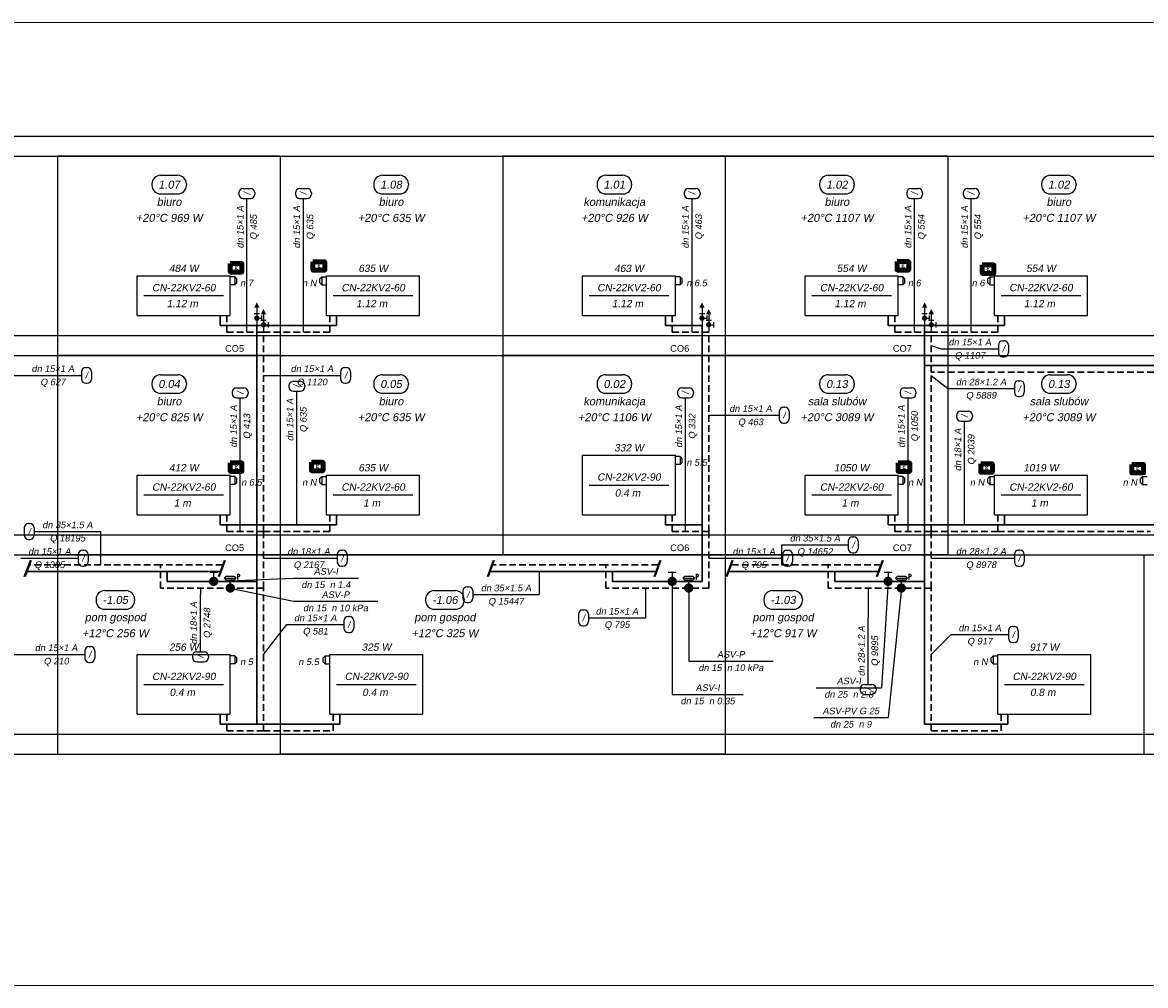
# Model space of a CAD drawing. Header units: millimetres. Extents: x 8949 to 48457, y -1077 to 15217.
# Tile 44 of 63: x 27652 to 29342, y 8600 to 10049. Entities that reach past the tile are written whole.
import ezdxf
from ezdxf.enums import TextEntityAlignment as Align

# ---------------------------------------------------------------- set-up
doc = ezdxf.new("R2010")
doc.units = ezdxf.units.MM
doc.linetypes.add('DASHED', pattern=[0.75, 0.5, -0.25])
for name, color, linetype, lineweight in [('0Z_OPISY', 7, 'Continuous', 9), ('___IS PION CO', 1, 'Continuous', 25), ('__IS TERMOSTAT', 6, 'Continuous', 25), ('PRZEWODY_POWROT', 5, 'DASHED', 30), ('PRZEWODY_ZASILANIE', 1, 'Continuous', 30)]:
    doc.layers.add(name, color=color, linetype=linetype, lineweight=lineweight)
for name, color, linetype in [('ARMATURA', 7, 'Continuous'), ('ETYKIETY_ARMATURY', 2, 'Continuous'), ('ETYKIETY_POMIESZCZEN', 7, 'Continuous'), ('ETYKIETY_PRZEWODOW', 7, 'Continuous'), ('GRZEJNIKI', 7, 'Continuous'), ('POMIESZCZENIA', 8, 'Continuous'), ('STROPY', 7, 'Continuous'), ('URZADZENIA_I_AKCES_', 7, 'Continuous')]:
    doc.layers.add(name, color=color, linetype=linetype)
doc.styles.add('0', font='arial.ttf', dxfattribs={"height": 10})
doc.styles.add('1_50', font='simplex.shx', dxfattribs={"width": 0.6})
doc.styles.add('ETYKIETY_ARMATURY', font='arial.ttf', dxfattribs={"oblique": 10, "height": 10})
doc.styles.add('ETYKIETY_POMIESZCZEN', font='arial.ttf', dxfattribs={"oblique": 10, "height": 12})
doc.styles.add('ETYKIETY_PRZEWODOW', font='arial.ttf', dxfattribs={"oblique": 10, "height": 10})
doc.styles.add('GRZEJNIKI', font='arial.ttf', dxfattribs={"oblique": 10, "height": 11})

# ---------------------------------------------------------------- blocks, each defined once
blk = doc.blocks.new('ZAWTERMOSTVKR')
at = {"layer": 'ARMATURA', "linetype": 'Continuous'}
for p, q in [((7, 6), (0, 6)), ((10, 3), (7, 6)), ((7, 6), (7, -6)), ((10, -3), (10, 3)), ((7, -6), (0, -6)), ((7, -6), (10, -3))]:
    blk.add_line(p, q, dxfattribs=at)
blk = doc.blocks.new('ZAWTERMOSTVKL')
at = {"layer": 'ARMATURA', "linetype": 'Continuous'}
for p, q in [((-10, 3), (-7, 6)), ((-10, -3), (-10, 3)), ((-7, 6), (0, 6)), ((-7, 6), (-7, -6)), ((-7, -6), (-10, -3)), ((-7, -6), (0, -6))]:
    blk.add_line(p, q, dxfattribs=at)
blk = doc.blocks.new('REGDPG')
at = {"layer": 'ARMATURA', "linetype": 'Continuous'}
for p, q in [((-9, 15), (-6, 18)), ((-6, 18), (6, 18)), ((6, 18), (9, 15)), ((11, 21), (11, 13)), ((11, 21), (13, 21)), ((13, 17), (11, 17)), ((13, 21), (14, 20)), ((14, 18), (13, 17)), ((14, 20), (14, 18)), ((-6, 12), (-9, 15)), ((-9, 15), (9, 15)), ((6, 12), (-6, 12)), ((0, 6), (0, 12)), ((9, 15), (6, 12))]:
    blk.add_line(p, q, dxfattribs=at)
at = {"layer": 'ARMATURA', "linetype": 'Continuous', "const_width": 7}
blk.add_lwpolyline([(-3.5, 0, 1), (3.5, 0, 1)], format="xyb", close=True, dxfattribs=at)
blk = doc.blocks.new('ZAWORODCING')
at = {"layer": 'ARMATURA', "linetype": 'Continuous'}
for p, q in [((-6, 14), (6, 14)), ((0, 14), (0, 7))]:
    blk.add_line(p, q, dxfattribs=at)
at = {"layer": 'ARMATURA', "linetype": 'Continuous', "const_width": 7}
blk.add_lwpolyline([(-3.5, 0, 1), (3.5, 0, 1)], format="xyb", close=True, dxfattribs=at)
blk = doc.blocks.new('ODPOW')
at = {"layer": 'URZADZENIA_I_AKCES_', "linetype": 'Continuous'}
for p, q in [((-4, 18), (4, 18)), ((0, 27), (0, 0)), ((4, 11), (7, 11)), ((7, 15), (7, 7))]:
    blk.add_line(p, q, dxfattribs=at)
at = {"layer": 'URZADZENIA_I_AKCES_', "linetype": 'Continuous', "const_width": 4}
blk.add_lwpolyline([(-2, 11, 1), (2, 11, 1)], format="xyb", close=True, dxfattribs=at)
at = {"layer": 'URZADZENIA_I_AKCES_', "linetype": 'Continuous'}
blk.add_solid([(-4, 27), (4, 27), (0, 35)], dxfattribs=at)
blk = doc.blocks.new('A$C6DEA4D90')
at = {"layer": '__IS TERMOSTAT', "color": 2, "lineweight": 90}
blk.add_lwpolyline([(-8.8, 12.8), (8.8, 12.8), (8.8, 0), (-8.8, 0)], close=True, dxfattribs=at)
at = {"layer": '__IS TERMOSTAT', "insert": (-2.7, 15.5), "char_height": 12, "attachment_point": 1, "style": '1_50'}
blk.add_mtext('{\\fCalibri|b0|i0|c238|p34;\\C2;g}', dxfattribs=at)

msp = doc.modelspace()

# ---------------------------------------------------------------- linework, layer by layer
at = {"layer": '0Z_OPISY'}
msp.add_lwpolyline([(26145.8, 10049), (34654.9, 10049), (34654.9, 8599.8), (26145.8, 8599.8)], close=True, dxfattribs=at)
at = {"layer": '___IS PION CO', "color": 2}
for points in [[(27663.4, 9239.6), (27654.3, 9214.6)], [(27665, 9239.6), (27655.9, 9214.6)], [(27955.5, 9239.6), (27946.4, 9214.6)], [(27957, 9239.6), (27947.9, 9214.6)], [(28360.6, 9239.6), (28351.5, 9214.6)], [(28362.1, 9239.6), (28353, 9214.6)], [(28611.2, 9239.6), (28602.1, 9214.6)], [(28612.7, 9239.6), (28603.6, 9214.6)], [(28719.8, 9239.6), (28710.7, 9214.6)], [(28721.3, 9239.6), (28712.2, 9214.6)], [(28946, 9239.6), (28936.9, 9214.6)], [(28947.6, 9239.6), (28938.5, 9214.6)]]:
    msp.add_lwpolyline(points, dxfattribs=at)
at = {"layer": 'ETYKIETY_ARMATURY', "ltscale": 20}
for p, q in [((27939.8, 9208), (28059.8, 9213)), ((28059.8, 9213), (28157.8, 9213)), ((27964.8, 9198), (28059.8, 9178)), ((28629.8, 9208), (28629.8, 9038)), ((28654.8, 9198), (28654.8, 9088)), ((28954.8, 9208), (28944.8, 9048)), ((28974.8, 9198), (28954.8, 9003)), ((28059.8, 9178), (28186.8, 9178)), ((28654.8, 9088), (28781.8, 9088)), ((28846.8, 9048), (28944.8, 9048)), ((28629.8, 9038), (28736.8, 9038)), ((28842.8, 9003), (28954.8, 9003))]:
    msp.add_line(p, q, dxfattribs=at)
at = {"layer": 'ETYKIETY_POMIESZCZEN', "ltscale": 20}
for p, q in [((27846.8, 9806), (27846.8, 9804)), ((27859.8, 9819), (27885.8, 9819)), ((27898.8, 9806), (27898.8, 9804)), ((28180.8, 9806), (28180.8, 9804)), ((28193.8, 9819), (28219.8, 9819)), ((28232.8, 9806), (28232.8, 9804)), ((28516.8, 9806), (28516.8, 9804)), ((28529.8, 9819), (28555.8, 9819)), ((28568.8, 9806), (28568.8, 9804)), ((28851.8, 9806), (28851.8, 9804)), ((28864.8, 9819), (28890.8, 9819)), ((28903.8, 9806), (28903.8, 9804)), ((29185.8, 9806), (29185.8, 9804)), ((29198.8, 9819), (29224.8, 9819)), ((29237.8, 9806), (29237.8, 9804)), ((27859.8, 9791), (27885.8, 9791)), ((28193.8, 9791), (28219.8, 9791)), ((28529.8, 9791), (28555.8, 9791)), ((28864.8, 9791), (28890.8, 9791)), ((29198.8, 9791), (29224.8, 9791)), ((27859.8, 9519), (27885.8, 9519)), ((28193.8, 9519), (28219.8, 9519)), ((28529.8, 9519), (28555.8, 9519)), ((28864.8, 9519), (28890.8, 9519)), ((29198.8, 9519), (29224.8, 9519)), ((27846.8, 9506), (27846.8, 9504)), ((27898.8, 9506), (27898.8, 9504)), ((28180.8, 9506), (28180.8, 9504)), ((28232.8, 9506), (28232.8, 9504)), ((28516.8, 9506), (28516.8, 9504)), ((28568.8, 9506), (28568.8, 9504)), ((28851.8, 9506), (28851.8, 9504)), ((28903.8, 9506), (28903.8, 9504)), ((29185.8, 9506), (29185.8, 9504)), ((29237.8, 9506), (29237.8, 9504)), ((27859.8, 9491), (27885.8, 9491)), ((28193.8, 9491), (28219.8, 9491)), ((28529.8, 9491), (28555.8, 9491)), ((28864.8, 9491), (28890.8, 9491)), ((29198.8, 9491), (29224.8, 9491)), ((27762.8, 9181), (27762.8, 9179)), ((27775.8, 9194), (27807.8, 9194)), ((27820.8, 9181), (27820.8, 9179)), ((28258.8, 9181), (28258.8, 9179)), ((28271.8, 9194), (28303.8, 9194)), ((28316.8, 9181), (28316.8, 9179)), ((28767.8, 9181), (28767.8, 9179)), ((28780.8, 9194), (28812.8, 9194)), ((28825.8, 9181), (28825.8, 9179)), ((27775.8, 9166), (27807.8, 9166)), ((28271.8, 9166), (28303.8, 9166)), ((28780.8, 9166), (28812.8, 9166))]:
    msp.add_line(p, q, dxfattribs=at)
at = {"layer": 'ETYKIETY_POMIESZCZEN'}
for centre, start, end in [((27859.8, 9806), 90, 180), ((27859.8, 9804), 180, 270), ((27885.8, 9806), 0, 90), ((27885.8, 9804), 270, 0), ((28193.8, 9806), 90, 180), ((28193.8, 9804), 180, 270), ((28219.8, 9806), 0, 90), ((28219.8, 9804), 270, 0), ((28529.8, 9806), 90, 180), ((28529.8, 9804), 180, 270), ((28555.8, 9806), 0, 90), ((28555.8, 9804), 270, 0), ((28864.8, 9806), 90, 180), ((28864.8, 9804), 180, 270), ((28890.8, 9806), 0, 90), ((28890.8, 9804), 270, 0), ((29198.8, 9806), 90, 180), ((29198.8, 9804), 180, 270), ((29224.8, 9806), 0, 90), ((29224.8, 9804), 270, 0), ((27859.8, 9506), 90, 180), ((27885.8, 9506), 0, 90), ((28193.8, 9506), 90, 180), ((28219.8, 9506), 0, 90), ((28529.8, 9506), 90, 180), ((28555.8, 9506), 0, 90), ((28864.8, 9506), 90, 180), ((28890.8, 9506), 0, 90), ((29198.8, 9506), 90, 180), ((29224.8, 9506), 0, 90), ((27859.8, 9504), 180, 270), ((27885.8, 9504), 270, 0), ((28193.8, 9504), 180, 270), ((28219.8, 9504), 270, 0), ((28529.8, 9504), 180, 270), ((28555.8, 9504), 270, 0), ((28864.8, 9504), 180, 270), ((28890.8, 9504), 270, 0), ((29198.8, 9504), 180, 270), ((29224.8, 9504), 270, 0), ((27775.8, 9181), 90, 180), ((27775.8, 9179), 180, 270), ((27807.8, 9181), 0, 90), ((27807.8, 9179), 270, 0), ((28271.8, 9181), 90, 180), ((28271.8, 9179), 180, 270), ((28303.8, 9181), 0, 90), ((28303.8, 9179), 270, 0), ((28780.8, 9181), 90, 180), ((28780.8, 9179), 180, 270), ((28812.8, 9181), 0, 90), ((28812.8, 9179), 270, 0)]:
    msp.add_arc(centre, 13, start, end, dxfattribs=at)
at = {"layer": 'ETYKIETY_PRZEWODOW', "ltscale": 20}
for p, q in [((27977.8, 9792.5), (27977.8, 9790.5)), ((27984.3, 9799), (27995.3, 9799)), ((28001.8, 9792.5), (28001.8, 9790.5)), ((28062.8, 9792.5), (28062.8, 9790.5)), ((28069.3, 9799), (28080.3, 9799)), ((28086.8, 9792.5), (28086.8, 9790.5)), ((28647.8, 9792.5), (28647.8, 9790.5)), ((28654.3, 9799), (28665.3, 9799)), ((28671.8, 9792.5), (28671.8, 9790.5)), ((28982.8, 9792.5), (28982.8, 9790.5)), ((28989.3, 9799), (29000.3, 9799)), ((29006.8, 9792.5), (29006.8, 9790.5)), ((29067.8, 9792.5), (29067.8, 9790.5)), ((29074.3, 9799), (29085.3, 9799)), ((29091.8, 9792.5), (29091.8, 9790.5)), ((27984.3, 9784), (27995.3, 9784)), ((27989.8, 9698), (27989.8, 9784)), ((28069.3, 9784), (28080.3, 9784)), ((28074.8, 9698), (28074.8, 9784)), ((28654.3, 9784), (28665.3, 9784)), ((28659.8, 9698), (28659.8, 9784)), ((28989.3, 9784), (29000.3, 9784)), ((28994.8, 9698), (28994.8, 9784)), ((29074.3, 9784), (29085.3, 9784)), ((29079.8, 9698), (29079.8, 9784)), ((27989.8, 9583), (27989.8, 9698)), ((28074.8, 9583), (28074.8, 9698)), ((28659.8, 9583), (28659.8, 9698)), ((28994.8, 9583), (28994.8, 9698)), ((29079.8, 9583), (29079.8, 9698)), ((29127.3, 9570), (29129.3, 9570)), ((29019.8, 9563), (29034.8, 9558)), ((29034.8, 9558), (29120.8, 9558)), ((29120.8, 9563.5), (29120.8, 9552.5)), ((29135.8, 9563.5), (29135.8, 9552.5)), ((29127.3, 9546), (29129.3, 9546)), ((27624.8, 9518), (27654.8, 9518)), ((27654.8, 9518), (27740.8, 9518)), ((27740.8, 9523.5), (27740.8, 9512.5)), ((27747.3, 9530), (27749.3, 9530)), ((27755.8, 9523.5), (27755.8, 9512.5)), ((28014.8, 9518), (28044.8, 9518)), ((28044.8, 9518), (28130.8, 9518)), ((28130.8, 9523.5), (28130.8, 9512.5)), ((28137.3, 9530), (28139.3, 9530)), ((28145.8, 9523.5), (28145.8, 9512.5)), ((29019.8, 9518), (29044.8, 9498)), ((27747.3, 9506), (27749.3, 9506)), ((27974.3, 9499), (27985.3, 9499)), ((28052.8, 9502.5), (28052.8, 9500.5)), ((28059.3, 9509), (28070.3, 9509)), ((28076.8, 9502.5), (28076.8, 9500.5)), ((28137.3, 9506), (28139.3, 9506)), ((28644.3, 9499), (28655.3, 9499)), ((28979.3, 9499), (28990.3, 9499)), ((29144.8, 9503.5), (29144.8, 9492.5)), ((29151.3, 9510), (29153.3, 9510)), ((29159.8, 9503.5), (29159.8, 9492.5)), ((27967.8, 9492.5), (27967.8, 9490.5)), ((27974.3, 9484), (27985.3, 9484)), ((27979.8, 9398), (27979.8, 9484)), ((27991.8, 9492.5), (27991.8, 9490.5)), ((28059.3, 9494), (28070.3, 9494)), ((28064.8, 9408), (28064.8, 9494)), ((28637.8, 9492.5), (28637.8, 9490.5)), ((28644.3, 9484), (28655.3, 9484)), ((28649.8, 9398), (28649.8, 9484)), ((28661.8, 9492.5), (28661.8, 9490.5)), ((28972.8, 9492.5), (28972.8, 9490.5)), ((28979.3, 9484), (28990.3, 9484)), ((28984.8, 9398), (28984.8, 9484)), ((28996.8, 9492.5), (28996.8, 9490.5)), ((29044.8, 9498), (29144.8, 9498)), ((29151.3, 9486), (29153.3, 9486)), ((28797.3, 9470), (28799.3, 9470)), ((28684.8, 9458), (28704.8, 9458)), ((28704.8, 9458), (28790.8, 9458)), ((28790.8, 9463.5), (28790.8, 9452.5)), ((28805.8, 9463.5), (28805.8, 9452.5)), ((29057.8, 9457.5), (29057.8, 9455.5)), ((29064.3, 9464), (29075.3, 9464)), ((29064.3, 9449), (29075.3, 9449)), ((29069.8, 9363), (29069.8, 9449)), ((29081.8, 9457.5), (29081.8, 9455.5)), ((28797.3, 9446), (28799.3, 9446)), ((27979.8, 9283), (27979.8, 9398)), ((28064.8, 9293), (28064.8, 9408)), ((28649.8, 9283), (28649.8, 9398)), ((28984.8, 9283), (28984.8, 9398)), ((29069.8, 9293), (29069.8, 9363)), ((27654.8, 9288.5), (27654.8, 9277.5)), ((27661.3, 9295), (27663.3, 9295)), ((27669.8, 9288.5), (27669.8, 9277.5)), ((27669.8, 9283), (27769.8, 9283)), ((27769.8, 9233), (27769.8, 9283)), ((27661.3, 9271), (27663.3, 9271)), ((28794.8, 9233), (28794.8, 9263)), ((28794.8, 9263), (28894.8, 9263)), ((28894.8, 9268.5), (28894.8, 9257.5)), ((28901.3, 9275), (28903.3, 9275)), ((28909.8, 9268.5), (28909.8, 9257.5)), ((27735.8, 9248.5), (27735.8, 9237.5)), ((27742.3, 9255), (27744.3, 9255)), ((27750.8, 9248.5), (27750.8, 9237.5)), ((28125.8, 9248.5), (28125.8, 9237.5)), ((28132.3, 9255), (28134.3, 9255)), ((28140.8, 9248.5), (28140.8, 9237.5)), ((28795.8, 9248.5), (28795.8, 9237.5)), ((28802.3, 9255), (28804.3, 9255)), ((28810.8, 9248.5), (28810.8, 9237.5)), ((28901.3, 9251), (28903.3, 9251)), ((29144.8, 9248.5), (29144.8, 9237.5)), ((29151.3, 9255), (29153.3, 9255)), ((29159.8, 9248.5), (29159.8, 9237.5)), ((27649.8, 9243), (27735.8, 9243)), ((27742.3, 9231), (27744.3, 9231)), ((28014.8, 9243), (28039.8, 9243)), ((28039.8, 9243), (28125.8, 9243)), ((28132.3, 9231), (28134.3, 9231)), ((28684.8, 9243), (28709.8, 9243)), ((28709.8, 9243), (28795.8, 9243)), ((28802.3, 9231), (28804.3, 9231)), ((29019.8, 9243), (29044.8, 9243)), ((29044.8, 9243), (29144.8, 9243)), ((29151.3, 9231), (29153.3, 9231)), ((28429.8, 9223), (28429.8, 9188)), ((27919.8, 9198), (27919.8, 9188)), ((28321.3, 9200), (28323.3, 9200)), ((28589.8, 9198), (28589.8, 9153)), ((28924.8, 9198), (28924.8, 9153)), ((27919.8, 9102), (27919.8, 9188)), ((28314.8, 9193.5), (28314.8, 9182.5)), ((28329.8, 9193.5), (28329.8, 9182.5)), ((28329.8, 9188), (28429.8, 9188)), ((28321.3, 9176), (28323.3, 9176)), ((28495.3, 9165), (28497.3, 9165)), ((28135.8, 9148.5), (28135.8, 9137.5)), ((28142.3, 9155), (28144.3, 9155)), ((28150.8, 9148.5), (28150.8, 9137.5)), ((28488.8, 9158.5), (28488.8, 9147.5)), ((28503.8, 9158.5), (28503.8, 9147.5)), ((28503.8, 9153), (28589.8, 9153)), ((28924.8, 9053), (28924.8, 9153)), ((28014.8, 9098), (28049.8, 9143)), ((28049.8, 9143), (28135.8, 9143)), ((28142.3, 9131), (28144.3, 9131)), ((28495.3, 9141), (28497.3, 9141)), ((29019.8, 9098), (29049.8, 9128)), ((29049.8, 9128), (29135.8, 9128)), ((29135.8, 9133.5), (29135.8, 9122.5)), ((29142.3, 9140), (29144.3, 9140)), ((29150.8, 9133.5), (29150.8, 9122.5)), ((29142.3, 9116), (29144.3, 9116)), ((27624.8, 9098), (27659.8, 9098)), ((27659.8, 9098), (27745.8, 9098)), ((27745.8, 9103.5), (27745.8, 9092.5)), ((27752.3, 9110), (27754.3, 9110)), ((27760.8, 9103.5), (27760.8, 9092.5)), ((27907.8, 9095.5), (27907.8, 9093.5)), ((27914.3, 9102), (27925.3, 9102)), ((27931.8, 9095.5), (27931.8, 9093.5)), ((27752.3, 9086), (27754.3, 9086)), ((27914.3, 9087), (27925.3, 9087)), ((28912.8, 9046.5), (28912.8, 9044.5)), ((28919.3, 9053), (28930.3, 9053)), ((28936.8, 9046.5), (28936.8, 9044.5)), ((28919.3, 9038), (28930.3, 9038))]:
    msp.add_line(p, q, dxfattribs=at)
at = {"layer": 'ETYKIETY_PRZEWODOW'}
for centre, start, end in [((27984.3, 9792.5), 90, 180), ((27984.3, 9790.5), 180, 270), ((27995.3, 9792.5), 0, 90), ((27995.3, 9790.5), 270, 0), ((28069.3, 9792.5), 90, 180), ((28069.3, 9790.5), 180, 270), ((28080.3, 9792.5), 0, 90), ((28080.3, 9790.5), 270, 0), ((28654.3, 9792.5), 90, 180), ((28654.3, 9790.5), 180, 270), ((28665.3, 9792.5), 0, 90), ((28665.3, 9790.5), 270, 0), ((28989.3, 9792.5), 90, 180), ((28989.3, 9790.5), 180, 270), ((29000.3, 9792.5), 0, 90), ((29000.3, 9790.5), 270, 0), ((29074.3, 9792.5), 90, 180), ((29074.3, 9790.5), 180, 270), ((29085.3, 9792.5), 0, 90), ((29085.3, 9790.5), 270, 0), ((29127.3, 9563.5), 90, 180), ((29129.3, 9563.5), 0, 90), ((29127.3, 9552.5), 180, 270), ((29129.3, 9552.5), 270, 0), ((27747.3, 9523.5), 90, 180), ((27749.3, 9523.5), 0, 90), ((28137.3, 9523.5), 90, 180), ((28139.3, 9523.5), 0, 90), ((27747.3, 9512.5), 180, 270), ((27749.3, 9512.5), 270, 0), ((27974.3, 9492.5), 90, 180), ((27985.3, 9492.5), 0, 90), ((28059.3, 9502.5), 90, 180), ((28059.3, 9500.5), 180, 270), ((28070.3, 9502.5), 0, 90), ((28070.3, 9500.5), 270, 0), ((28137.3, 9512.5), 180, 270), ((28139.3, 9512.5), 270, 0), ((28644.3, 9492.5), 90, 180), ((28655.3, 9492.5), 0, 90), ((28979.3, 9492.5), 90, 180), ((28990.3, 9492.5), 0, 90), ((29151.3, 9503.5), 90, 180), ((29153.3, 9503.5), 0, 90), ((27974.3, 9490.5), 180, 270), ((27985.3, 9490.5), 270, 0), ((28644.3, 9490.5), 180, 270), ((28655.3, 9490.5), 270, 0), ((28979.3, 9490.5), 180, 270), ((28990.3, 9490.5), 270, 0), ((29151.3, 9492.5), 180, 270), ((29153.3, 9492.5), 270, 0), ((28797.3, 9463.5), 90, 180), ((28799.3, 9463.5), 0, 90), ((28797.3, 9452.5), 180, 270), ((28799.3, 9452.5), 270, 0), ((29064.3, 9457.5), 90, 180), ((29064.3, 9455.5), 180, 270), ((29075.3, 9457.5), 0, 90), ((29075.3, 9455.5), 270, 0), ((27661.3, 9288.5), 90, 180), ((27663.3, 9288.5), 0, 90), ((27661.3, 9277.5), 180, 270), ((27663.3, 9277.5), 270, 0), ((28901.3, 9268.5), 90, 180), ((28903.3, 9268.5), 0, 90), ((27742.3, 9248.5), 90, 180), ((27744.3, 9248.5), 0, 90), ((28132.3, 9248.5), 90, 180), ((28134.3, 9248.5), 0, 90), ((28802.3, 9248.5), 90, 180), ((28804.3, 9248.5), 0, 90), ((28901.3, 9257.5), 180, 270), ((28903.3, 9257.5), 270, 0), ((29151.3, 9248.5), 90, 180), ((29153.3, 9248.5), 0, 90), ((27742.3, 9237.5), 180, 270), ((27744.3, 9237.5), 270, 0), ((28132.3, 9237.5), 180, 270), ((28134.3, 9237.5), 270, 0), ((28802.3, 9237.5), 180, 270), ((28804.3, 9237.5), 270, 0), ((29151.3, 9237.5), 180, 270), ((29153.3, 9237.5), 270, 0), ((28321.3, 9193.5), 90, 180), ((28323.3, 9193.5), 0, 90), ((28321.3, 9182.5), 180, 270), ((28323.3, 9182.5), 270, 0), ((28495.3, 9158.5), 90, 180), ((28497.3, 9158.5), 0, 90), ((28142.3, 9148.5), 90, 180), ((28144.3, 9148.5), 0, 90), ((28495.3, 9147.5), 180, 270), ((28497.3, 9147.5), 270, 0), ((28142.3, 9137.5), 180, 270), ((28144.3, 9137.5), 270, 0), ((29142.3, 9133.5), 90, 180), ((29144.3, 9133.5), 0, 90), ((29142.3, 9122.5), 180, 270), ((29144.3, 9122.5), 270, 0), ((27752.3, 9103.5), 90, 180), ((27754.3, 9103.5), 0, 90), ((27914.3, 9095.5), 90, 180), ((27914.3, 9093.5), 180, 270), ((27925.3, 9095.5), 0, 90), ((27925.3, 9093.5), 270, 0), ((27752.3, 9092.5), 180, 270), ((27754.3, 9092.5), 270, 0), ((28919.3, 9046.5), 90, 180), ((28919.3, 9044.5), 180, 270), ((28930.3, 9046.5), 0, 90), ((28930.3, 9044.5), 270, 0)]:
    msp.add_arc(centre, 6.5, start, end, dxfattribs=at)
at = {"layer": 'GRZEJNIKI', "ltscale": 20}
for p, q in [((27824.8, 9668), (27964.8, 9668)), ((27824.8, 9608), (27824.8, 9668)), ((27824.8, 9668), (27964.8, 9668)), ((27824.8, 9608), (27824.8, 9668)), ((27964.8, 9608), (27964.8, 9668)), ((27964.8, 9608), (27964.8, 9668)), ((28109.8, 9668), (28249.8, 9668)), ((28109.8, 9608), (28109.8, 9668)), ((28109.8, 9668), (28249.8, 9668)), ((28109.8, 9608), (28109.8, 9668)), ((28249.8, 9608), (28249.8, 9668)), ((28249.8, 9608), (28249.8, 9668)), ((28494.8, 9668), (28634.8, 9668)), ((28494.8, 9608), (28494.8, 9668)), ((28494.8, 9668), (28634.8, 9668)), ((28494.8, 9608), (28494.8, 9668)), ((28634.8, 9608), (28634.8, 9668)), ((28634.8, 9608), (28634.8, 9668)), ((28829.8, 9668), (28969.8, 9668)), ((28829.8, 9608), (28829.8, 9668)), ((28829.8, 9668), (28969.8, 9668)), ((28829.8, 9608), (28829.8, 9668)), ((28969.8, 9608), (28969.8, 9668)), ((28969.8, 9608), (28969.8, 9668)), ((29114.8, 9668), (29254.8, 9668)), ((29114.8, 9608), (29114.8, 9668)), ((29114.8, 9668), (29254.8, 9668)), ((29114.8, 9608), (29114.8, 9668)), ((29254.8, 9608), (29254.8, 9668)), ((29254.8, 9608), (29254.8, 9668)), ((27834.8, 9638), (27954.8, 9638)), ((28119.8, 9638), (28239.8, 9638)), ((28504.8, 9638), (28624.8, 9638)), ((28839.8, 9638), (28959.8, 9638)), ((29124.8, 9638), (29244.8, 9638)), ((27824.8, 9608), (27964.8, 9608)), ((27824.8, 9608), (27964.8, 9608)), ((28109.8, 9608), (28249.8, 9608)), ((28109.8, 9608), (28249.8, 9608)), ((28494.8, 9608), (28634.8, 9608)), ((28494.8, 9608), (28634.8, 9608)), ((28829.8, 9608), (28969.8, 9608)), ((28829.8, 9608), (28969.8, 9608)), ((29114.8, 9608), (29254.8, 9608)), ((29114.8, 9608), (29254.8, 9608)), ((28494.8, 9398), (28634.8, 9398)), ((28494.8, 9308), (28494.8, 9398)), ((28494.8, 9398), (28634.8, 9398)), ((28494.8, 9308), (28494.8, 9398)), ((28634.8, 9308), (28634.8, 9398)), ((28634.8, 9308), (28634.8, 9398)), ((27824.8, 9368), (27964.8, 9368)), ((27824.8, 9308), (27824.8, 9368)), ((27824.8, 9368), (27964.8, 9368)), ((27824.8, 9308), (27824.8, 9368)), ((27964.8, 9308), (27964.8, 9368)), ((27964.8, 9308), (27964.8, 9368)), ((28109.8, 9368), (28249.8, 9368)), ((28109.8, 9308), (28109.8, 9368)), ((28109.8, 9368), (28249.8, 9368)), ((28109.8, 9308), (28109.8, 9368)), ((28249.8, 9308), (28249.8, 9368)), ((28249.8, 9308), (28249.8, 9368)), ((28829.8, 9368), (28969.8, 9368)), ((28829.8, 9308), (28829.8, 9368)), ((28829.8, 9368), (28969.8, 9368)), ((28829.8, 9308), (28829.8, 9368)), ((28969.8, 9308), (28969.8, 9368)), ((28969.8, 9308), (28969.8, 9368)), ((29114.8, 9368), (29254.8, 9368)), ((29114.8, 9308), (29114.8, 9368)), ((29114.8, 9368), (29254.8, 9368)), ((29114.8, 9308), (29114.8, 9368)), ((29254.8, 9308), (29254.8, 9368)), ((29254.8, 9308), (29254.8, 9368)), ((28504.8, 9353), (28624.8, 9353)), ((27834.8, 9338), (27954.8, 9338)), ((28119.8, 9338), (28239.8, 9338)), ((28839.8, 9338), (28959.8, 9338)), ((29124.8, 9338), (29244.8, 9338)), ((27824.8, 9308), (27964.8, 9308)), ((27824.8, 9308), (27964.8, 9308)), ((28109.8, 9308), (28249.8, 9308)), ((28109.8, 9308), (28249.8, 9308)), ((28494.8, 9308), (28634.8, 9308)), ((28494.8, 9308), (28634.8, 9308)), ((28829.8, 9308), (28969.8, 9308)), ((28829.8, 9308), (28969.8, 9308)), ((29114.8, 9308), (29254.8, 9308)), ((29114.8, 9308), (29254.8, 9308)), ((27824.8, 9098), (27964.8, 9098)), ((27824.8, 9008), (27824.8, 9098)), ((27824.8, 9098), (27964.8, 9098)), ((27824.8, 9008), (27824.8, 9098)), ((27964.8, 9008), (27964.8, 9098)), ((27964.8, 9008), (27964.8, 9098)), ((28114.8, 9098), (28254.8, 9098)), ((28114.8, 9008), (28114.8, 9098)), ((28114.8, 9098), (28254.8, 9098)), ((28114.8, 9008), (28114.8, 9098)), ((28254.8, 9008), (28254.8, 9098)), ((28254.8, 9008), (28254.8, 9098)), ((29119.8, 9098), (29259.8, 9098)), ((29119.8, 9008), (29119.8, 9098)), ((29119.8, 9098), (29259.8, 9098)), ((29119.8, 9008), (29119.8, 9098)), ((29259.8, 9008), (29259.8, 9098)), ((29259.8, 9008), (29259.8, 9098)), ((27834.8, 9053), (27954.8, 9053)), ((28124.8, 9053), (28244.8, 9053)), ((29129.8, 9053), (29249.8, 9053)), ((27824.8, 9008), (27964.8, 9008)), ((27824.8, 9008), (27964.8, 9008)), ((28114.8, 9008), (28254.8, 9008)), ((28114.8, 9008), (28254.8, 9008)), ((29119.8, 9008), (29259.8, 9008)), ((29119.8, 9008), (29259.8, 9008))]:
    msp.add_line(p, q, dxfattribs=at)
at = {"layer": 'POMIESZCZENIA', "ltscale": 20}
for p, q in [((28039.8, 9848), (27704.8, 9848)), ((27704.8, 9848), (27704.8, 9548)), ((28039.8, 9848), (28039.8, 9548)), ((28039.8, 9848), (28374.8, 9848)), ((28039.8, 9848), (28039.8, 9548)), ((28374.8, 9848), (28374.8, 9548)), ((28709.8, 9848), (28374.8, 9848)), ((28374.8, 9848), (28374.8, 9548)), ((28709.8, 9848), (28709.8, 9548)), ((29044.8, 9848), (28709.8, 9848)), ((28709.8, 9848), (28709.8, 9548)), ((29044.8, 9848), (29044.8, 9548)), ((29044.8, 9848), (29379.8, 9848)), ((29044.8, 9848), (29044.8, 9548)), ((28039.8, 9548), (27704.8, 9548)), ((27704.8, 9548), (27704.8, 9248)), ((28039.8, 9548), (27704.8, 9548)), ((28039.8, 9548), (28039.8, 9248)), ((28039.8, 9548), (28374.8, 9548)), ((28039.8, 9548), (28039.8, 9248)), ((28039.8, 9548), (28374.8, 9548)), ((28374.8, 9548), (28374.8, 9248)), ((28709.8, 9548), (28374.8, 9548)), ((28374.8, 9548), (28374.8, 9248)), ((28709.8, 9548), (28374.8, 9548)), ((28709.8, 9548), (28709.8, 9248)), ((29044.8, 9548), (28709.8, 9548)), ((28709.8, 9548), (28709.8, 9248)), ((29044.8, 9548), (28709.8, 9548)), ((29044.8, 9548), (29044.8, 9248)), ((29044.8, 9548), (29589.8, 9548)), ((29044.8, 9548), (29044.8, 9248)), ((29044.8, 9548), (29379.8, 9548)), ((27704.8, 9248), (28039.8, 9248)), ((27704.8, 9248), (27704.8, 8948)), ((28039.8, 9248), (27704.8, 9248)), ((28039.8, 9248), (28039.8, 8948)), ((28039.8, 9248), (28374.8, 9248)), ((28709.8, 9248), (28039.8, 9248)), ((28039.8, 9248), (28039.8, 8948)), ((28709.8, 9248), (28374.8, 9248)), ((28709.8, 9248), (28709.8, 8948)), ((29044.8, 9248), (28709.8, 9248)), ((28709.8, 9248), (29339.8, 9248)), ((28709.8, 9248), (28709.8, 8948)), ((29044.8, 9248), (29589.8, 9248)), ((29339.8, 9248), (29339.8, 8948)), ((27704.8, 8948), (28039.8, 8948)), ((28709.8, 8948), (28039.8, 8948)), ((28709.8, 8948), (29339.8, 8948))]:
    msp.add_line(p, q, dxfattribs=at)
at = {"layer": 'PRZEWODY_POWROT', "ltscale": 20}
for p, q in [((27959.8, 9583), (27959.8, 9608)), ((28114.8, 9583), (28114.8, 9608)), ((28629.8, 9583), (28629.8, 9608)), ((28964.8, 9583), (28964.8, 9608)), ((29119.8, 9583), (29119.8, 9608)), ((28014.8, 9583), (27959.8, 9583)), ((28014.8, 9283), (28014.8, 9583)), ((28114.8, 9583), (28014.8, 9583)), ((28684.8, 9583), (28629.8, 9583)), ((28684.8, 9283), (28684.8, 9583)), ((29019.8, 9583), (28964.8, 9583)), ((29119.8, 9583), (29019.8, 9583)), ((29019.8, 9523), (29019.8, 9583)), ((29019.8, 9283), (29019.8, 9523)), ((29909.8, 9523), (29019.8, 9523)), ((27959.8, 9283), (27959.8, 9308)), ((28114.8, 9283), (28114.8, 9308)), ((28629.8, 9283), (28629.8, 9308)), ((28964.8, 9283), (28964.8, 9308)), ((29119.8, 9283), (29119.8, 9308)), ((28014.8, 9283), (27959.8, 9283)), ((28014.8, 9198), (28014.8, 9283)), ((28014.8, 9283), (28114.8, 9283)), ((28684.8, 9283), (28629.8, 9283)), ((28684.8, 9198), (28684.8, 9283)), ((29019.8, 9283), (28964.8, 9283)), ((29019.8, 9198), (29019.8, 9283)), ((29019.8, 9283), (29119.8, 9283)), ((29119.8, 9283), (29349.8, 9283)), ((27859.8, 9233), (27662.6, 9233)), ((27953.1, 9233), (27859.8, 9233)), ((27859.8, 9198), (27859.8, 9233)), ((28529.8, 9233), (28359.7, 9233)), ((28608.8, 9233), (28529.8, 9233)), ((28529.8, 9198), (28529.8, 9233)), ((28864.8, 9233), (28719, 9233)), ((28943.6, 9233), (28864.8, 9233)), ((28864.8, 9198), (28864.8, 9233)), ((28014.8, 9198), (27859.8, 9198)), ((28014.8, 8983), (28014.8, 9198)), ((28684.8, 9198), (28529.8, 9198)), ((29019.8, 9198), (28864.8, 9198)), ((29019.8, 8983), (29019.8, 9198)), ((27959.8, 8983), (27959.8, 9008)), ((28119.8, 8983), (28119.8, 9008)), ((29124.8, 8983), (29124.8, 9008)), ((28014.8, 8983), (27959.8, 8983)), ((28014.8, 8983), (28119.8, 8983)), ((29019.8, 8983), (29124.8, 8983))]:
    msp.add_line(p, q, dxfattribs=at)
at = {"layer": 'PRZEWODY_ZASILANIE', "ltscale": 20}
for p, q in [((27949.8, 9593), (27949.8, 9608)), ((28124.8, 9593), (28124.8, 9608)), ((28619.8, 9593), (28619.8, 9608)), ((28954.8, 9593), (28954.8, 9608)), ((29129.8, 9593), (29129.8, 9608)), ((28004.8, 9593), (27949.8, 9593)), ((28124.8, 9593), (28004.8, 9593)), ((28004.8, 9293), (28004.8, 9593)), ((28674.8, 9593), (28619.8, 9593)), ((28674.8, 9293), (28674.8, 9593)), ((29009.8, 9593), (28954.8, 9593)), ((29009.8, 9533), (29009.8, 9593)), ((29129.8, 9593), (29009.8, 9593)), ((29919.8, 9533), (29009.8, 9533)), ((29009.8, 9293), (29009.8, 9533)), ((27949.8, 9293), (27949.8, 9308)), ((28124.8, 9293), (28124.8, 9308)), ((28619.8, 9293), (28619.8, 9308)), ((28954.8, 9293), (28954.8, 9308)), ((29129.8, 9293), (29129.8, 9308)), ((28004.8, 9293), (27949.8, 9293)), ((28004.8, 9293), (28124.8, 9293)), ((28004.8, 9208), (28004.8, 9293)), ((28674.8, 9293), (28619.8, 9293)), ((28674.8, 9208), (28674.8, 9293)), ((29009.8, 9293), (28954.8, 9293)), ((29009.8, 9293), (29129.8, 9293)), ((29009.8, 9208), (29009.8, 9293)), ((29129.8, 9293), (29359.8, 9293)), ((27869.8, 9223), (27659, 9223)), ((27949.4, 9223), (27859.8, 9223)), ((27869.8, 9208), (27869.8, 9223)), ((28539.8, 9223), (28356.1, 9223)), ((28539.8, 9208), (28539.8, 9223)), ((28605.1, 9223), (28539.8, 9223)), ((28874.8, 9223), (28715.3, 9223)), ((28874.8, 9208), (28874.8, 9223)), ((28940, 9223), (28874.8, 9223)), ((28004.8, 9208), (27869.8, 9208)), ((28004.8, 8993), (28004.8, 9208)), ((28674.8, 9208), (28539.8, 9208)), ((29009.8, 9208), (28874.8, 9208)), ((29009.8, 8993), (29009.8, 9208)), ((27949.8, 8993), (27949.8, 9008)), ((28004.8, 8993), (27949.8, 8993)), ((28004.8, 8993), (28129.8, 8993)), ((28129.8, 8993), (28129.8, 9008)), ((29009.8, 8993), (29134.8, 8993)), ((29134.8, 8993), (29134.8, 9008))]:
    msp.add_line(p, q, dxfattribs=at)
at = {"layer": 'STROPY', "ltscale": 20}
for p, q in [((26339.5, 9878), (33984.8, 9878)), ((26339.5, 9848), (33984.8, 9848)), ((26339.5, 9578), (33984.8, 9578)), ((26339.5, 9548), (33984.8, 9548)), ((26339.5, 9278), (33984.8, 9278)), ((26339.5, 9248), (33984.8, 9248)), ((26339.5, 8978), (33984.8, 8978)), ((26339.5, 8978), (33984.8, 8978)), ((26339.5, 8948), (33984.8, 8948)), ((26339.5, 8948), (33984.8, 8948))]:
    msp.add_line(p, q, dxfattribs=at)

# ---------------------------------------------------------------- block references
for name, p in [('ZAWTERMOSTVKR', (27964.8, 9660)), ('ZAWTERMOSTVKL', (28109.8, 9660)), ('ZAWTERMOSTVKR', (28634.8, 9660)), ('ZAWTERMOSTVKR', (28969.8, 9660)), ('ZAWTERMOSTVKL', (29114.8, 9660)), ('ODPOW', (28004.8, 9593)), ('ODPOW', (28014.8, 9583)), ('ODPOW', (28674.8, 9593)), ('ODPOW', (28684.8, 9583)), ('ODPOW', (29009.8, 9593)), ('ODPOW', (29019.8, 9583)), ('ZAWTERMOSTVKR', (28634.8, 9390)), ('ZAWTERMOSTVKR', (27964.8, 9360)), ('ZAWTERMOSTVKL', (28109.8, 9360)), ('ZAWTERMOSTVKR', (28969.8, 9360)), ('ZAWTERMOSTVKL', (29114.8, 9360)), ('ZAWTERMOSTVKL', (29344.8, 9360)), ('ZAWORODCING', (27939.8, 9208)), ('REGDPG', (27964.8, 9198)), ('ZAWORODCING', (28629.8, 9208)), ('REGDPG', (28654.8, 9198)), ('ZAWORODCING', (28954.8, 9208)), ('REGDPG', (28974.8, 9198)), ('ZAWTERMOSTVKR', (27964.8, 9090)), ('ZAWTERMOSTVKL', (28114.8, 9090)), ('ZAWTERMOSTVKL', (29119.8, 9090))]:
    msp.add_blockref(name, p)
at = {"layer": '__IS TERMOSTAT'}
for p in [(27973.6, 9673.5), (28098.1, 9676.2), (28977.1, 9676.3), (29105.2, 9671.5), (27973.6, 9373.5), (28095.8, 9374.4), (28978.6, 9373.5), (29103.1, 9372.2), (29330.4, 9371.1)]:
    msp.add_blockref('A$C6DEA4D90', p, dxfattribs=at)

# ---------------------------------------------------------------- texts
at = {"style": '0'}
for s, p in [('CO5', (27971.3, 9558.5)), ('CO6', (28641.3, 9558.5)), ('CO7', (28976.3, 9558.5)), ('CO5', (27971.3, 9258.5)), ('CO6', (28641.3, 9258.5)), ('CO7', (28976.3, 9258.5))]:
    msp.add_text(s, height=10, dxfattribs=at).set_placement(p, align=Align.MIDDLE_CENTER)
at = {"layer": 'ETYKIETY_ARMATURY', "style": 'ETYKIETY_ARMATURY', "oblique": 10}
for s, p in [('n 7', (27989.3, 9657)), ('n N', (28083.8, 9657)), ('n 6.5', (28666.8, 9657)), ('n 6', (28994.3, 9657)), ('n 6', (29090.3, 9657)), ('n 5.5', (28666.8, 9387)), ('n 6.5', (27996.8, 9357)), ('n N', (28083.8, 9357)), ('n N', (28995.8, 9357)), ('n N', (29088.8, 9357)), ('n N', (29318.8, 9357)), ('ASV-I', (28108.8, 9223)), ('dn 15  n 1.4', (28108.8, 9203)), ('ASV-P', (28123.3, 9188)), ('dn 15  n 10 kPa', (28123.3, 9168)), ('ASV-P', (28718.3, 9098)), ('n 5', (27989.3, 9087)), ('n 5.5', (28082.8, 9087)), ('dn 15  n 10 kPa', (28718.3, 9078)), ('n N', (29093.8, 9087)), ('ASV-I', (28895.8, 9058)), ('ASV-I', (28683.3, 9048)), ('dn 25  n 2.8', (28895.8, 9038)), ('dn 15  n 0.35', (28683.3, 9028)), ('ASV-PV G 25', (28898.8, 9013)), ('dn 25  n 9', (28898.8, 8993))]:
    msp.add_text(s, height=10, dxfattribs=at).set_placement(p, align=Align.MIDDLE_CENTER)
at = {"layer": 'ETYKIETY_POMIESZCZEN', "style": 'ETYKIETY_POMIESZCZEN', "oblique": 10}
for s, p in [('1.07', (27872.8, 9805)), ('1.08', (28206.8, 9805)), ('1.01', (28542.8, 9805)), ('1.02', (28877.8, 9805)), ('1.02', (29211.8, 9805)), ('biuro', (27872.8, 9779)), ('biuro', (28206.8, 9779)), ('komunikacja', (28542.8, 9779)), ('biuro', (28877.8, 9779)), ('biuro', (29211.8, 9779)), ('+20°C 969 W', (27872.8, 9755)), ('+20°C 635 W', (28206.8, 9755)), ('+20°C 926 W', (28542.8, 9755)), ('+20°C 1107 W', (28877.8, 9755)), ('+20°C 1107 W', (29211.8, 9755)), ('0.04', (27872.8, 9505)), ('0.05', (28206.8, 9505)), ('0.02', (28542.8, 9505)), ('0.13', (28877.8, 9505)), ('0.13', (29211.8, 9505)), ('biuro', (27872.8, 9479)), ('biuro', (28206.8, 9479)), ('komunikacja', (28542.8, 9479)), ('sala slubów', (28877.8, 9479)), ('sala slubów', (29211.8, 9479)), ('+20°C 825 W', (27872.8, 9455)), ('+20°C 635 W', (28206.8, 9455)), ('+20°C 1106 W', (28542.8, 9455)), ('+20°C 3089 W', (28877.8, 9455)), ('+20°C 3089 W', (29211.8, 9455)), ('-1.05', (27791.8, 9180)), ('-1.06', (28287.8, 9180)), ('-1.03', (28796.8, 9180)), ('pom gospod', (27791.8, 9154)), ('pom gospod', (28287.8, 9154)), ('pom gospod', (28796.8, 9154)), ('+12°C 256 W', (27791.8, 9130)), ('+12°C 325 W', (28287.8, 9130)), ('+12°C 917 W', (28796.8, 9130))]:
    msp.add_text(s, height=12, dxfattribs=at).set_placement(p, align=Align.MIDDLE_CENTER)
at = {"layer": 'ETYKIETY_PRZEWODOW', "style": 'ETYKIETY_PRZEWODOW', "oblique": 10}
for s, p in [('/', (27989.8, 9791.5)), ('/', (28074.8, 9791.5)), ('/', (28659.8, 9791.5)), ('/', (28994.8, 9791.5)), ('/', (29079.8, 9791.5)), ('dn 15×1 A', (27979.8, 9741)), ('dn 15×1 A', (28064.8, 9741)), ('dn 15×1 A', (28649.8, 9741)), ('dn 15×1 A', (28984.8, 9741)), ('dn 15×1 A', (29069.8, 9741)), ('Q 485', (27999.8, 9741)), ('Q 635', (28084.8, 9741)), ('Q 463', (28669.8, 9741)), ('Q 554', (29004.8, 9741)), ('Q 554', (29089.8, 9741)), ('/', (28064.8, 9501.5)), ('/', (27979.8, 9491.5)), ('dn 15×1 A', (28054.8, 9451)), ('/', (28649.8, 9491.5)), ('/', (28984.8, 9491.5)), ('dn 15×1 A', (27969.8, 9441)), ('Q 635', (28074.8, 9451)), ('dn 15×1 A', (28639.8, 9441)), ('dn 15×1 A', (28974.8, 9441)), ('Q 413', (27989.8, 9441)), ('Q 332', (28659.8, 9441)), ('Q 1050', (28994.8, 9441)), ('/', (29069.8, 9456.5)), ('dn 18×1 A', (29059.8, 9406)), ('Q 2039', (29079.8, 9406)), ('dn 18×1 A', (27909.8, 9145)), ('Q 2748', (27929.8, 9145)), ('dn 28×1.2 A', (28914.8, 9103)), ('Q 9895', (28934.8, 9103)), ('/', (27919.8, 9094.5)), ('/', (28924.8, 9045.5))]:
    msp.add_text(s, height=10, rotation=90, dxfattribs=at).set_placement(p, align=Align.MIDDLE_CENTER)
for s, p in [('dn 15×1 A', (29077.8, 9568)), ('Q 1107', (29077.8, 9548)), ('/', (29128.3, 9558)), ('dn 15×1 A', (27697.8, 9528)), ('dn 15×1 A', (28087.8, 9528)), ('/', (27748.3, 9518)), ('/', (28138.3, 9518)), ('Q 627', (27697.8, 9508)), ('Q 1120', (28087.8, 9508)), ('dn 28×1.2 A', (29094.8, 9508)), ('/', (29152.3, 9498)), ('Q 5889', (29094.8, 9488)), ('dn 15×1 A', (28747.8, 9468)), ('Q 463', (28747.8, 9448)), ('/', (28798.3, 9458)), ('dn 35×1.5 A', (27719.8, 9293)), ('/', (27662.3, 9283)), ('Q 18195', (27719.8, 9273)), ('dn 35×1.5 A', (28844.8, 9273)), ('/', (28902.3, 9263)), ('dn 15×1 A', (27692.8, 9253)), ('/', (27743.3, 9243)), ('dn 18×1 A', (28082.8, 9253)), ('/', (28133.3, 9243)), ('dn 15×1 A', (28752.8, 9253)), ('/', (28803.3, 9243)), ('Q 14652', (28844.8, 9253)), ('dn 28×1.2 A', (29094.8, 9253)), ('/', (29152.3, 9243)), ('Q 1305', (27692.8, 9233)), ('Q 2167', (28082.8, 9233)), ('Q 795', (28752.8, 9233)), ('Q 8978', (29094.8, 9233)), ('dn 35×1.5 A', (28379.8, 9198)), ('/', (28322.3, 9188)), ('Q 15447', (28379.8, 9178)), ('dn 15×1 A', (28546.8, 9163)), ('dn 15×1 A', (28092.8, 9153)), ('/', (28143.3, 9143)), ('/', (28496.3, 9153)), ('Q 795', (28546.8, 9143)), ('Q 581', (28092.8, 9133)), ('dn 15×1 A', (29092.8, 9138)), ('/', (29143.3, 9128)), ('dn 15×1 A', (27702.8, 9108)), ('Q 917', (29092.8, 9118)), ('/', (27753.3, 9098)), ('Q 210', (27702.8, 9088))]:
    msp.add_text(s, height=10, dxfattribs=at).set_placement(p, align=Align.MIDDLE_CENTER)
at = {"layer": 'GRZEJNIKI', "style": 'GRZEJNIKI', "oblique": 10}
for s, p in [('484 W', (27894.8, 9679)), ('635 W', (28179.8, 9679)), ('463 W', (28564.8, 9679)), ('554 W', (28899.8, 9679)), ('554 W', (29184.8, 9679)), ('CN-22KV2-60', (27894.8, 9650)), ('CN-22KV2-60', (28179.8, 9650)), ('CN-22KV2-60', (28564.8, 9650)), ('CN-22KV2-60', (28899.8, 9650)), ('CN-22KV2-60', (29184.8, 9650)), ('1.12 m ', (27894.8, 9626)), ('1.12 m ', (28179.8, 9626)), ('1.12 m ', (28564.8, 9626)), ('1.12 m ', (28899.8, 9626)), ('1.12 m ', (29184.8, 9626)), ('332 W', (28564.8, 9409)), ('412 W', (27894.8, 9379)), ('635 W', (28179.8, 9379)), ('1050 W', (28899.8, 9379)), ('1019 W', (29184.8, 9379)), ('CN-22KV2-90', (28564.8, 9365)), ('CN-22KV2-60', (27894.8, 9350)), ('CN-22KV2-60', (28179.8, 9350)), ('CN-22KV2-60', (28899.8, 9350)), ('CN-22KV2-60', (29184.8, 9350)), ('1 m ', (27894.8, 9326)), ('1 m ', (28179.8, 9326)), ('0.4 m ', (28564.8, 9341)), ('1 m ', (28899.8, 9326)), ('1 m ', (29184.8, 9326)), ('256 W', (27894.8, 9109)), ('325 W', (28184.8, 9109)), ('917 W', (29189.8, 9109)), ('CN-22KV2-90', (27894.8, 9065)), ('CN-22KV2-90', (28184.8, 9065)), ('CN-22KV2-90', (29189.8, 9065)), ('0.4 m ', (27894.8, 9041)), ('0.4 m ', (28184.8, 9041)), ('0.8 m ', (29189.8, 9041))]:
    msp.add_text(s, height=11, dxfattribs=at).set_placement(p, align=Align.MIDDLE_CENTER)

doc.saveas('drawing.dxf')
